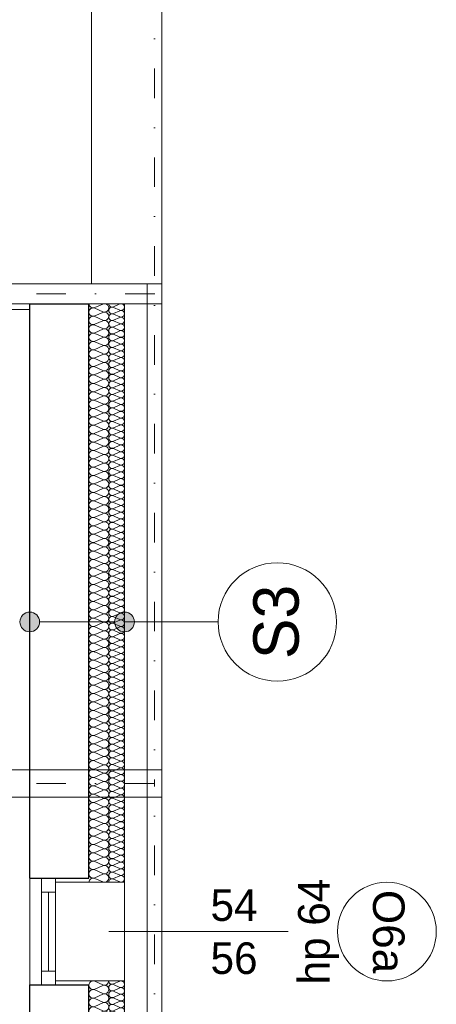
# Model space of a CAD drawing. Extents: x -440864 to -355682, y 13652 to 155872.
# Tile 178 of 179: x -415046 to -412935, y 145786 to 150773. Entities that reach past the tile are written whole.
import ezdxf

# ---------------------------------------------------------------- set-up
doc = ezdxf.new("R2010")
doc.units = 0
doc.header["$MEASUREMENT"] = 0
doc.linetypes.add('Dot & Dashed', pattern=[450, 150, -150, 0, -150])
doc.linetypes.add('Przerywana', pattern=[320, 160, -160])
for name, color, linetype in [('#podkład', 252, 'Continuous'), ('Arch ocieplenie', 252, 'Continuous'), ('Arch opisy', 252, 'Continuous'), ('Inwent Izolacje', 252, 'Continuous')]:
    doc.layers.add(name, color=color, linetype=linetype)
for name, color, linetype, lineweight in [('Arch dachowki_Nr_Pióra__81', 252, 'Continuous', 9), ('Arch ocieplenie_Nr_Pióra__44', 252, 'Continuous', 13), ('Arch opisy okien_Nr_Pióra__9', 252, 'Continuous', 13), ('Arch opisy_Nr_Pióra__1', 252, 'Continuous', 25), ('Arch opisy_Nr_Pióra__21', 252, 'Continuous', 9), ('Arch opisy_Nr_Pióra__9', 252, 'Continuous', 13), ('Arch stropy_Nr_Pióra__3', 252, 'Continuous', 18), ('Arch wykończenie_Nr_Pióra__3', 252, 'Continuous', 18), ('INWENT DACH_Nr_Pióra__21', 252, 'Continuous', 9), ('Inwent Izolacje_Nr_Pióra__44', 252, 'Continuous', 13), ('INWENT KONST. DREWNIANA_Nr_Pióra__2', 252, 'Continuous', 13), ('INWENT KONST. DREWNIANA_Nr_Pióra__21', 252, 'Continuous', 9), ('INWENT. OKNA_Nr_Pióra__21', 252, 'Continuous', 9), ('INWENT. OKNA_Nr_Pióra__5', 252, 'Continuous', 13), ('INWENT.ŚCIANY_Nr_Pióra__1', 252, 'Continuous', 25), ('INWENT.ŚCIANY_Nr_Pióra__21', 252, 'Continuous', 9)]:
    doc.layers.add(name, color=color, linetype=linetype, lineweight=lineweight)
doc.styles.add('GENERATED_STYLE_10', font='arial.ttf')
doc.styles.add('GENERATED_STYLE_5', font='txt')

# ---------------------------------------------------------------- blocks, each defined once
blk = doc.blocks.new('Izolacja cieplna 14_239', base_point=(-414694.9, 140282.6))
at = {"layer": 'Arch ocieplenie_Nr_Pióra__44', "linetype": 'Continuous'}
for p, q in [((-414624.7, 140280.8), (-414665.1, 140263.1)), ((-414665.1, 140259.6), (-414624.7, 140241.9)), ((-414624.7, 140238.3), (-414665.1, 140220.7)), ((-414665.1, 140217.1), (-414624.7, 140199.4)), ((-414624.7, 140195.9), (-414665.1, 140178.2)), ((-414665.1, 140174.7), (-414624.7, 140157)), ((-414624.7, 140153.4), (-414665.1, 140135.8)), ((-414665.1, 140132.2), (-414624.7, 140114.5)), ((-414624.7, 140111), (-414665.1, 140093.3)), ((-414665.1, 140089.7), (-414624.7, 140072.1)), ((-414624.7, 140068.5), (-414665.1, 140050.8)), ((-414665.1, 140047.3), (-414624.7, 140029.6)), ((-414624.7, 140026), (-414665.1, 140008.4)), ((-414665.1, 140004.8), (-414624.7, 139987.1)), ((-414624.7, 139983.6), (-414665.1, 139965.9)), ((-414665.1, 139962.3), (-414624.7, 139944.7)), ((-414624.7, 139941.1), (-414665.1, 139923.4)), ((-414665.1, 139919.9), (-414624.7, 139902.2)), ((-414624.7, 139898.6), (-414665.1, 139881)), ((-414665.1, 139877.4), (-414624.7, 139859.7)), ((-414624.7, 139856.2), (-414665.1, 139838.5)), ((-414665.1, 139834.9), (-414624.7, 139817.3)), ((-414624.7, 139813.7), (-414665.1, 139796)), ((-414665.1, 139792.5), (-414624.7, 139774.8)), ((-414624.7, 139771.2), (-414665.1, 139753.6)), ((-414665.1, 139750), (-414624.7, 139732.3)), ((-414624.7, 139728.8), (-414665.1, 139711.1)), ((-414665.1, 139707.5), (-414624.7, 139689.9)), ((-414624.7, 139686.3), (-414665.1, 139668.7)), ((-414665.1, 139665.1), (-414624.7, 139647.4)), ((-414624.7, 139643.9), (-414665.1, 139626.2)), ((-414665.1, 139622.6), (-414624.7, 139605)), ((-414624.7, 139601.4), (-414665.1, 139583.7)), ((-414665.1, 139580.2), (-414624.7, 139562.5)), ((-414624.7, 139558.9), (-414665.1, 139541.3)), ((-414665.1, 139537.7), (-414624.7, 139520)), ((-414624.7, 139516.5), (-414665.1, 139498.8)), ((-414665.1, 139495.2), (-414624.7, 139477.6)), ((-414624.7, 139474), (-414665.1, 139456.3)), ((-414665.1, 139452.8), (-414624.7, 139435.1)), ((-414624.7, 139431.5), (-414665.1, 139413.9)), ((-414665.1, 139410.3), (-414624.7, 139392.6)), ((-414624.7, 139389.1), (-414665.1, 139371.4)), ((-414665.1, 139367.8), (-414624.7, 139350.2)), ((-414624.7, 139346.6), (-414665.1, 139328.9)), ((-414665.1, 139325.4), (-414624.7, 139307.7)), ((-414624.7, 139304.1), (-414665.1, 139286.5)), ((-414665.1, 139282.9), (-414624.7, 139265.2)), ((-414624.7, 139261.7), (-414665.1, 139244)), ((-414665.1, 139240.4), (-414624.7, 139222.8)), ((-414624.7, 139219.2), (-414665.1, 139201.6)), ((-414665.1, 139198), (-414624.7, 139180.3)), ((-414624.7, 139176.8), (-414665.1, 139159.1)), ((-414665.1, 139155.5), (-414624.7, 139137.9)), ((-414624.7, 139134.3), (-414665.1, 139116.6)), ((-414665.1, 139113.1), (-414624.7, 139095.4)), ((-414624.7, 139091.8), (-414665.1, 139074.2)), ((-414665.1, 139070.6), (-414624.7, 139052.9)), ((-414624.7, 139049.4), (-414665.1, 139031.7)), ((-414665.1, 139028.1), (-414624.7, 139010.5)), ((-414624.7, 139006.9), (-414665.1, 138989.2)), ((-414665.1, 138985.7), (-414624.7, 138968)), ((-414624.7, 138964.4), (-414665.1, 138946.8)), ((-414665.1, 138943.2), (-414624.7, 138925.5)), ((-414624.7, 138922), (-414665.1, 138904.3)), ((-414665.1, 138900.7), (-414624.7, 138883.1)), ((-414624.7, 138879.5), (-414665.1, 138861.8)), ((-414665.1, 138858.3), (-414624.7, 138840.6)), ((-414624.7, 138837), (-414665.1, 138819.4)), ((-414665.1, 138815.8), (-414624.7, 138798.1)), ((-414624.7, 138794.6), (-414665.1, 138776.9)), ((-414665.1, 138773.3), (-414624.7, 138755.7)), ((-414624.7, 138752.1), (-414665.1, 138734.4)), ((-414665.1, 138730.9), (-414624.7, 138713.2)), ((-414624.7, 138709.7), (-414665.1, 138692)), ((-414665.1, 138688.4), (-414624.7, 138670.8)), ((-414624.7, 138667.2), (-414665.1, 138649.5)), ((-414665.1, 138646), (-414624.7, 138628.3)), ((-414624.7, 138624.7), (-414665.1, 138607.1)), ((-414665.1, 138603.5), (-414624.7, 138585.8)), ((-414624.7, 138582.3), (-414665.1, 138564.6)), ((-414665.1, 138561), (-414624.7, 138543.4)), ((-414624.7, 138539.8), (-414665.1, 138522.1)), ((-414665.1, 138518.6), (-414624.7, 138500.9)), ((-414624.7, 138497.3), (-414665.1, 138479.7)), ((-414665.1, 138476.1), (-414624.7, 138458.4)), ((-414624.7, 138454.9), (-414665.1, 138437.2)), ((-414665.1, 138433.6), (-414624.7, 138416)), ((-414624.7, 138412.4), (-414665.1, 138394.7)), ((-414665.1, 138391.2), (-414624.7, 138373.5)), ((-414624.7, 138369.9), (-414665.1, 138352.3)), ((-414665.1, 138348.7), (-414624.7, 138331)), ((-414624.7, 138327.5), (-414665.1, 138309.8)), ((-414665.1, 138306.2), (-414624.7, 138288.6)), ((-414624.7, 138285), (-414665.1, 138267.3)), ((-414665.1, 138263.8), (-414624.7, 138246.1)), ((-414624.7, 138242.5), (-414665.1, 138224.9)), ((-414665.1, 138221.3), (-414624.7, 138203.7)), ((-414624.7, 138200.1), (-414665.1, 138182.4)), ((-414665.1, 138178.9), (-414624.7, 138161.2)), ((-414624.7, 138157.6), (-414665.1, 138140)), ((-414665.1, 138136.4), (-414624.7, 138118.7)), ((-414624.7, 138115.2), (-414665.1, 138097.5)), ((-414665.1, 138093.9), (-414624.7, 138076.3)), ((-414624.7, 138072.7), (-414665.1, 138055)), ((-414665.1, 138051.5), (-414624.7, 138033.8)), ((-414624.7, 138030.2), (-414665.1, 138012.6)), ((-414665.1, 138009), (-414624.7, 137991.3)), ((-414624.7, 137987.8), (-414665.1, 137970.1)), ((-414665.1, 137966.5), (-414624.7, 137948.9)), ((-414624.7, 137945.3), (-414665.1, 137927.6)), ((-414665.1, 137924.1), (-414624.7, 137906.4)), ((-414624.7, 137902.8), (-414665.1, 137885.2)), ((-414665.1, 137881.6), (-414624.7, 137863.9)), ((-414624.7, 137860.4), (-414665.1, 137842.7)), ((-414665.1, 137839.1), (-414624.7, 137821.5)), ((-414624.7, 137817.9), (-414665.1, 137800.2)), ((-414665.1, 137796.7), (-414624.7, 137779)), ((-414624.7, 137775.4), (-414665.1, 137757.8)), ((-414665.1, 137754.2), (-414624.7, 137736.6)), ((-414624.7, 137733), (-414665.1, 137715.3)), ((-414665.1, 137711.8), (-414624.7, 137694.1)), ((-414624.7, 137690.5), (-414665.1, 137672.9)), ((-414665.1, 137669.3), (-414624.7, 137651.6)), ((-414624.7, 137648.1), (-414665.1, 137630.4)), ((-414665.1, 137626.8), (-414624.7, 137609.2)), ((-414624.7, 137605.6), (-414665.1, 137587.9)), ((-414665.1, 137584.4), (-414624.7, 137566.7)), ((-414624.7, 137563.1), (-414665.1, 137545.5)), ((-414665.1, 137541.9), (-414624.7, 137524.2)), ((-414624.7, 137520.7), (-414665.1, 137503)), ((-414665.1, 137499.4), (-414624.7, 137481.8)), ((-414624.7, 137478.2), (-414665.1, 137460.5)), ((-414665.1, 137457), (-414624.7, 137439.3)), ((-414624.7, 137435.7), (-414665.1, 137418.1)), ((-414665.1, 137414.5), (-414624.7, 137396.8)), ((-414624.7, 137393.3), (-414665.1, 137375.6)), ((-414665.1, 137372), (-414624.7, 137354.4))]:
    blk.add_line(p, q, dxfattribs=at)
for centre, start_param, end_param in [((-414673.7, 140282.6), 3.141593, 5.125182), ((-414616.2, 140261.4), 4.299595, 8.266775), ((-414673.7, 140240.1), 1.158004, 5.125183), ((-414616.2, 140218.9), 4.299595, 8.266775), ((-414673.7, 140197.7), 1.158004, 5.125183), ((-414616.2, 140176.4), 4.299595, 8.266775), ((-414673.7, 140155.2), 1.158004, 5.125183), ((-414673.7, 140112.7), 1.158004, 5.125183), ((-414616.2, 140134), 4.299595, 8.266775), ((-414673.7, 140070.3), 1.158004, 5.125183), ((-414616.2, 140091.5), 4.299595, 8.266775), ((-414673.7, 140027.8), 1.158004, 5.125183), ((-414616.2, 140049), 4.299595, 8.266775), ((-414673.7, 139985.3), 1.158004, 5.125183), ((-414616.2, 140006.6), 4.299595, 8.266775), ((-414616.2, 139964.1), 4.299595, 8.266775), ((-414673.7, 139942.9), 1.158004, 5.125183), ((-414616.2, 139921.7), 4.299595, 8.266775), ((-414673.7, 139900.4), 1.158004, 5.125183), ((-414616.2, 139879.2), 4.299595, 8.266775), ((-414673.7, 139858), 1.158004, 5.125183), ((-414673.7, 139815.5), 1.158004, 5.125183), ((-414616.2, 139836.7), 4.299595, 8.266775), ((-414673.7, 139773), 1.158004, 5.125183), ((-414616.2, 139794.3), 4.299595, 8.266775), ((-414673.7, 139730.6), 1.158004, 5.125183), ((-414616.2, 139751.8), 4.299595, 8.266775), ((-414673.7, 139688.1), 1.158004, 5.125183), ((-414616.2, 139709.3), 4.299595, 8.266775), ((-414616.2, 139666.9), 4.299595, 8.266775), ((-414673.7, 139645.6), 1.158004, 5.125183), ((-414616.2, 139624.4), 4.299595, 8.266775), ((-414673.7, 139603.2), 1.158004, 5.125183), ((-414673.7, 139560.7), 1.158004, 5.125183), ((-414616.2, 139581.9), 4.299595, 8.266775), ((-414673.7, 139518.2), 1.158004, 5.125183), ((-414616.2, 139539.5), 4.299595, 8.266775), ((-414673.7, 139475.8), 1.158004, 5.125183), ((-414616.2, 139497), 4.299595, 8.266775), ((-414673.7, 139433.3), 1.158004, 5.125183), ((-414616.2, 139454.5), 4.299595, 8.266775), ((-414616.2, 139412.1), 4.299595, 8.266775), ((-414673.7, 139390.9), 1.158004, 5.125183), ((-414616.2, 139369.6), 4.299595, 8.266775), ((-414673.7, 139348.4), 1.158004, 5.125183), ((-414616.2, 139327.2), 4.299595, 8.266775), ((-414673.7, 139305.9), 1.158004, 5.125183), ((-414673.7, 139263.5), 1.158004, 5.125183), ((-414616.2, 139284.7), 4.299595, 8.266775), ((-414673.7, 139221), 1.158004, 5.125183), ((-414616.2, 139242.2), 4.299595, 8.266775), ((-414673.7, 139178.5), 1.158004, 5.125183), ((-414616.2, 139199.8), 4.299595, 8.266775), ((-414673.7, 139136.1), 1.158004, 5.125183), ((-414616.2, 139157.3), 4.299595, 8.266775), ((-414616.2, 139114.8), 4.299595, 8.266775), ((-414673.7, 139093.6), 1.158004, 5.125183), ((-414616.2, 139072.4), 4.299595, 8.266775), ((-414673.7, 139051.1), 1.158004, 5.125183), ((-414616.2, 139029.9), 4.299595, 8.266775), ((-414673.7, 139008.7), 1.158004, 5.125183), ((-414673.7, 138966.2), 1.158004, 5.125183), ((-414616.2, 138987.4), 4.299595, 8.266775), ((-414673.7, 138923.8), 1.158004, 5.125183), ((-414616.2, 138945), 4.299595, 8.266775), ((-414673.7, 138881.3), 1.158004, 5.125183), ((-414616.2, 138902.5), 4.299595, 8.266775), ((-414673.7, 138838.8), 1.158004, 5.125183), ((-414616.2, 138860.1), 4.299595, 8.266775), ((-414616.2, 138817.6), 4.299595, 8.266775), ((-414673.7, 138796.4), 1.158004, 5.125183), ((-414616.2, 138775.1), 4.299595, 8.266775), ((-414673.7, 138753.9), 1.158004, 5.125183), ((-414616.2, 138732.7), 4.299595, 8.266775), ((-414673.7, 138711.4), 1.158004, 5.125183), ((-414673.7, 138669), 1.158004, 5.125183), ((-414616.2, 138690.2), 4.299595, 8.266775), ((-414673.7, 138626.5), 1.158004, 5.125183), ((-414616.2, 138647.7), 4.299595, 8.266775), ((-414673.7, 138584), 1.158004, 5.125183), ((-414616.2, 138605.3), 4.299595, 8.266775), ((-414616.2, 138562.8), 4.299595, 8.266775), ((-414673.7, 138541.6), 1.158004, 5.125183), ((-414616.2, 138520.3), 4.299595, 8.266775), ((-414673.7, 138499.1), 1.158004, 5.125183), ((-414616.2, 138477.9), 4.299595, 8.266775), ((-414673.7, 138456.7), 1.158004, 5.125183), ((-414673.7, 138414.2), 1.158004, 5.125183), ((-414616.2, 138435.4), 4.299595, 8.266775), ((-414673.7, 138371.7), 1.158004, 5.125183), ((-414616.2, 138393), 4.299595, 8.266775), ((-414673.7, 138329.3), 1.158004, 5.125183), ((-414616.2, 138350.5), 4.299595, 8.266775), ((-414673.7, 138286.8), 1.158004, 5.125183), ((-414616.2, 138308), 4.299595, 8.266775), ((-414616.2, 138265.6), 4.299595, 8.266775), ((-414673.7, 138244.3), 1.158004, 5.125183), ((-414616.2, 138223.1), 4.299595, 8.266775), ((-414673.7, 138201.9), 1.158004, 5.125183), ((-414616.2, 138180.6), 4.299595, 8.266775), ((-414673.7, 138159.4), 1.158004, 5.125183), ((-414673.7, 138116.9), 1.158004, 5.125183), ((-414616.2, 138138.2), 4.299595, 8.266775), ((-414673.7, 138074.5), 1.158004, 5.125183), ((-414616.2, 138095.7), 4.299595, 8.266775), ((-414673.7, 138032), 1.158004, 5.125183), ((-414616.2, 138053.2), 4.299595, 8.266775), ((-414673.7, 137989.6), 1.158004, 5.125183), ((-414616.2, 138010.8), 4.299595, 8.266775), ((-414616.2, 137968.3), 4.299595, 8.266775), ((-414673.7, 137947.1), 1.158004, 5.125183), ((-414616.2, 137925.9), 4.299595, 8.266775), ((-414673.7, 137904.6), 1.158004, 5.125183), ((-414616.2, 137883.4), 4.299595, 8.266775), ((-414673.7, 137862.2), 1.158004, 5.125183), ((-414673.7, 137819.7), 1.158004, 5.125183), ((-414616.2, 137840.9), 4.299595, 8.266775), ((-414673.7, 137777.2), 1.158004, 5.125183), ((-414616.2, 137798.5), 4.299595, 8.266775), ((-414673.7, 137734.8), 1.158004, 5.125183), ((-414616.2, 137756), 4.299595, 8.266775), ((-414673.7, 137692.3), 1.158004, 5.125183), ((-414616.2, 137713.5), 4.299595, 8.266775), ((-414616.2, 137671.1), 4.299595, 8.266775), ((-414673.7, 137649.8), 1.158004, 5.125183), ((-414616.2, 137628.6), 4.299595, 8.266775), ((-414673.7, 137607.4), 1.158004, 5.125183), ((-414616.2, 137586.1), 4.299595, 8.266775), ((-414673.7, 137564.9), 1.158004, 5.125183), ((-414673.7, 137522.4), 1.158004, 5.125183), ((-414616.2, 137543.7), 4.299595, 8.266775), ((-414673.7, 137480), 1.158004, 5.125183), ((-414616.2, 137501.2), 4.299595, 8.266775), ((-414673.7, 137437.5), 1.158004, 5.125183), ((-414616.2, 137458.8), 4.299595, 8.266775), ((-414616.2, 137416.3), 4.299595, 8.266775), ((-414673.7, 137395.1), 1.158004, 5.125183), ((-414616.2, 137373.8), 4.299595, 8.266775), ((-414673.7, 137352.6), 1.158004, 3.141593)]:
    blk.add_ellipse(centre, major_axis=(21.3, 0), ratio=0.998311, start_param=start_param, end_param=end_param, dxfattribs=at)
blk = doc.blocks.new('Izolacja cieplna 14_240', base_point=(-414594.9, 140282.6))
at = {"layer": 'Arch ocieplenie_Nr_Pióra__44', "linetype": 'Continuous'}
for p, q in [((-414538.8, 140281.2), (-414571.1, 140267)), ((-414571.1, 140264.1), (-414538.8, 140250)), ((-414538.8, 140247.1), (-414571.1, 140232.9)), ((-414571.1, 140230.1), (-414538.8, 140215.9)), ((-414538.8, 140213), (-414571.1, 140198.8)), ((-414571.1, 140196), (-414538.8, 140181.8)), ((-414538.8, 140179), (-414571.1, 140164.8)), ((-414571.1, 140161.9), (-414538.8, 140147.7)), ((-414538.8, 140144.9), (-414571.1, 140130.7)), ((-414571.1, 140127.8), (-414538.8, 140113.7)), ((-414538.8, 140110.8), (-414571.1, 140096.6)), ((-414571.1, 140093.8), (-414538.8, 140079.6)), ((-414538.8, 140076.7), (-414571.1, 140062.6)), ((-414571.1, 140059.7), (-414538.8, 140045.5)), ((-414538.8, 140042.7), (-414571.1, 140028.5)), ((-414571.1, 140025.6), (-414538.8, 140011.5)), ((-414538.8, 140008.6), (-414571.1, 139994.4)), ((-414571.1, 139991.6), (-414538.8, 139977.4)), ((-414538.8, 139974.5), (-414571.1, 139960.4)), ((-414571.1, 139957.5), (-414538.8, 139943.3)), ((-414538.8, 139940.5), (-414571.1, 139926.3)), ((-414571.1, 139923.4), (-414538.8, 139909.3)), ((-414538.8, 139906.4), (-414571.1, 139892.2)), ((-414571.1, 139889.4), (-414538.8, 139875.2)), ((-414538.8, 139872.3), (-414571.1, 139858.2)), ((-414571.1, 139855.3), (-414538.8, 139841.1)), ((-414538.8, 139838.3), (-414571.1, 139824.1)), ((-414571.1, 139821.2), (-414538.8, 139807)), ((-414538.8, 139804.2), (-414571.1, 139790)), ((-414571.1, 139787.2), (-414538.8, 139773)), ((-414538.8, 139770.1), (-414571.1, 139755.9)), ((-414571.1, 139753.1), (-414538.8, 139738.9)), ((-414538.8, 139736), (-414571.1, 139721.9)), ((-414571.1, 139719), (-414538.8, 139704.8)), ((-414538.8, 139702), (-414571.1, 139687.8)), ((-414571.1, 139684.9), (-414538.8, 139670.8)), ((-414538.8, 139667.9), (-414571.1, 139653.7)), ((-414571.1, 139650.9), (-414538.8, 139636.7)), ((-414538.8, 139633.8), (-414571.1, 139619.7)), ((-414571.1, 139616.8), (-414538.8, 139602.6)), ((-414538.8, 139599.8), (-414571.1, 139585.6)), ((-414571.1, 139582.7), (-414538.8, 139568.6)), ((-414538.8, 139565.7), (-414571.1, 139551.5)), ((-414571.1, 139548.7), (-414538.8, 139534.5)), ((-414538.8, 139531.6), (-414571.1, 139517.5)), ((-414571.1, 139514.6), (-414538.8, 139500.4)), ((-414538.8, 139497.6), (-414571.1, 139483.4)), ((-414571.1, 139480.5), (-414538.8, 139466.4)), ((-414538.8, 139463.5), (-414571.1, 139449.3)), ((-414571.1, 139446.5), (-414538.8, 139432.3)), ((-414538.8, 139429.4), (-414571.1, 139415.2)), ((-414571.1, 139412.4), (-414538.8, 139398.2)), ((-414538.8, 139395.3), (-414571.1, 139381.2)), ((-414571.1, 139378.3), (-414538.8, 139364.1)), ((-414538.8, 139361.3), (-414571.1, 139347.1)), ((-414571.1, 139344.2), (-414538.8, 139330.1)), ((-414538.8, 139327.2), (-414571.1, 139313)), ((-414571.1, 139310.2), (-414538.8, 139296)), ((-414538.8, 139293.1), (-414571.1, 139279)), ((-414571.1, 139276.1), (-414538.8, 139261.9)), ((-414538.8, 139259.1), (-414571.1, 139244.9)), ((-414571.1, 139242), (-414538.8, 139227.9)), ((-414538.8, 139225), (-414571.1, 139210.8)), ((-414571.1, 139208), (-414538.8, 139193.8)), ((-414538.8, 139190.9), (-414571.1, 139176.8)), ((-414571.1, 139173.9), (-414538.8, 139159.7)), ((-414538.8, 139156.9), (-414571.1, 139142.7)), ((-414571.1, 139139.8), (-414538.8, 139125.7)), ((-414538.8, 139122.8), (-414571.1, 139108.6)), ((-414571.1, 139105.8), (-414538.8, 139091.6)), ((-414538.8, 139088.7), (-414571.1, 139074.5)), ((-414571.1, 139071.7), (-414538.8, 139057.5)), ((-414538.8, 139054.7), (-414571.1, 139040.5)), ((-414571.1, 139037.6), (-414538.8, 139023.4)), ((-414538.8, 139020.6), (-414571.1, 139006.4)), ((-414571.1, 139003.5), (-414538.8, 138989.4)), ((-414538.8, 138986.5), (-414571.1, 138972.3)), ((-414571.1, 138969.5), (-414538.8, 138955.3)), ((-414538.8, 138952.4), (-414571.1, 138938.3)), ((-414571.1, 138935.4), (-414538.8, 138921.2)), ((-414538.8, 138918.4), (-414571.1, 138904.2)), ((-414571.1, 138901.3), (-414538.8, 138887.2)), ((-414538.8, 138884.3), (-414571.1, 138870.1)), ((-414571.1, 138867.3), (-414538.8, 138853.1)), ((-414538.8, 138850.2), (-414571.1, 138836.1)), ((-414571.1, 138833.2), (-414538.8, 138819)), ((-414538.8, 138816.2), (-414571.1, 138802)), ((-414571.1, 138799.1), (-414538.8, 138785)), ((-414538.8, 138782.1), (-414571.1, 138767.9)), ((-414571.1, 138765.1), (-414538.8, 138750.9)), ((-414538.8, 138748), (-414571.1, 138733.8)), ((-414571.1, 138731), (-414538.8, 138716.8)), ((-414538.8, 138714), (-414571.1, 138699.8)), ((-414571.1, 138696.9), (-414538.8, 138682.7)), ((-414538.8, 138679.9), (-414571.1, 138665.7)), ((-414571.1, 138662.8), (-414538.8, 138648.7)), ((-414538.8, 138645.8), (-414571.1, 138631.6)), ((-414571.1, 138628.8), (-414538.8, 138614.6)), ((-414538.8, 138611.7), (-414571.1, 138597.6)), ((-414571.1, 138594.7), (-414538.8, 138580.5)), ((-414538.8, 138577.7), (-414571.1, 138563.5)), ((-414571.1, 138560.6), (-414538.8, 138546.5)), ((-414538.8, 138543.6), (-414571.1, 138529.4)), ((-414571.1, 138526.6), (-414538.8, 138512.4)), ((-414538.8, 138509.5), (-414571.1, 138495.4)), ((-414571.1, 138492.5), (-414538.8, 138478.3)), ((-414538.8, 138475.5), (-414571.1, 138461.3)), ((-414571.1, 138458.4), (-414538.8, 138444.3)), ((-414538.8, 138441.4), (-414571.1, 138427.2)), ((-414571.1, 138424.4), (-414538.8, 138410.2)), ((-414538.8, 138407.3), (-414571.1, 138393.2)), ((-414571.1, 138390.3), (-414538.8, 138376.1)), ((-414538.8, 138373.3), (-414571.1, 138359.1)), ((-414571.1, 138356.2), (-414538.8, 138342)), ((-414538.8, 138339.2), (-414571.1, 138325)), ((-414571.1, 138322.2), (-414538.8, 138308)), ((-414538.8, 138305.1), (-414571.1, 138290.9)), ((-414571.1, 138288.1), (-414538.8, 138273.9)), ((-414538.8, 138271), (-414571.1, 138256.9)), ((-414571.1, 138254), (-414538.8, 138239.8)), ((-414538.8, 138237), (-414571.1, 138222.8)), ((-414571.1, 138219.9), (-414538.8, 138205.8)), ((-414538.8, 138202.9), (-414571.1, 138188.7)), ((-414571.1, 138185.9), (-414538.8, 138171.7)), ((-414538.8, 138168.8), (-414571.1, 138154.7)), ((-414571.1, 138151.8), (-414538.8, 138137.6)), ((-414538.8, 138134.8), (-414571.1, 138120.6)), ((-414571.1, 138117.7), (-414538.8, 138103.6)), ((-414538.8, 138100.7), (-414571.1, 138086.5)), ((-414571.1, 138083.7), (-414538.8, 138069.5)), ((-414538.8, 138066.6), (-414571.1, 138052.5)), ((-414571.1, 138049.6), (-414538.8, 138035.4)), ((-414538.8, 138032.6), (-414571.1, 138018.4)), ((-414571.1, 138015.5), (-414538.8, 138001.4)), ((-414538.8, 137998.5), (-414571.1, 137984.3)), ((-414571.1, 137981.5), (-414538.8, 137967.3)), ((-414538.8, 137964.4), (-414571.1, 137950.2)), ((-414571.1, 137947.4), (-414538.8, 137933.2)), ((-414538.8, 137930.3), (-414571.1, 137916.2)), ((-414571.1, 137913.3), (-414538.8, 137899.1)), ((-414538.8, 137896.3), (-414571.1, 137882.1)), ((-414571.1, 137879.2), (-414538.8, 137865.1)), ((-414538.8, 137862.2), (-414571.1, 137848)), ((-414571.1, 137845.2), (-414538.8, 137831)), ((-414538.8, 137828.1), (-414571.1, 137814)), ((-414571.1, 137811.1), (-414538.8, 137796.9)), ((-414538.8, 137794.1), (-414571.1, 137779.9)), ((-414571.1, 137777), (-414538.8, 137762.9)), ((-414538.8, 137760), (-414571.1, 137745.8)), ((-414571.1, 137743), (-414538.8, 137728.8)), ((-414538.8, 137725.9), (-414571.1, 137711.8)), ((-414571.1, 137708.9), (-414538.8, 137694.7)), ((-414538.8, 137691.9), (-414571.1, 137677.7)), ((-414571.1, 137674.8), (-414538.8, 137660.7)), ((-414538.8, 137657.8), (-414571.1, 137643.6)), ((-414571.1, 137640.8), (-414538.8, 137626.6)), ((-414538.8, 137623.7), (-414571.1, 137609.5)), ((-414571.1, 137606.7), (-414538.8, 137592.5)), ((-414538.8, 137589.7), (-414571.1, 137575.5)), ((-414571.1, 137572.6), (-414538.8, 137558.4)), ((-414538.8, 137555.6), (-414571.1, 137541.4)), ((-414571.1, 137538.5), (-414538.8, 137524.4)), ((-414538.8, 137521.5), (-414571.1, 137507.3)), ((-414571.1, 137504.5), (-414538.8, 137490.3)), ((-414538.8, 137487.4), (-414571.1, 137473.3)), ((-414571.1, 137470.4), (-414538.8, 137456.2)), ((-414538.8, 137453.4), (-414571.1, 137439.2)), ((-414571.1, 137436.3), (-414538.8, 137422.2)), ((-414538.8, 137419.3), (-414571.1, 137405.1)), ((-414571.1, 137402.3), (-414538.8, 137388.1)), ((-414538.8, 137385.2), (-414571.1, 137371.1)), ((-414571.1, 137368.2), (-414538.8, 137354))]:
    blk.add_line(p, q, dxfattribs=at)
for centre, start_param, end_param in [((-414577.9, 140282.6), 4.712389, 6.695979), ((-414532, 140265.6), 5.870392, 9.837571), ((-414577.9, 140248.5), 2.7288, 6.695979), ((-414577.9, 140214.5), 2.7288, 6.695979), ((-414532, 140231.5), 5.870392, 9.837571), ((-414577.9, 140180.4), 2.7288, 6.695979), ((-414532, 140197.4), 5.870392, 9.837571), ((-414532, 140163.3), 5.870392, 9.837571), ((-414577.9, 140146.3), 2.7288, 6.695979), ((-414532, 140129.3), 5.870392, 9.837571), ((-414577.9, 140112.2), 2.7288, 6.695979), ((-414577.9, 140078.2), 2.7288, 6.695979), ((-414532, 140095.2), 5.870392, 9.837571), ((-414577.9, 140044.1), 2.7288, 6.695979), ((-414532, 140061.1), 5.870392, 9.837571), ((-414532, 140027.1), 5.870392, 9.837571), ((-414577.9, 140010), 2.7288, 6.695979), ((-414577.9, 139976), 2.7288, 6.695979), ((-414532, 139993), 5.870392, 9.837571), ((-414577.9, 139941.9), 2.7288, 6.695979), ((-414532, 139958.9), 5.870392, 9.837571), ((-414532, 139924.9), 5.870392, 9.837571), ((-414577.9, 139907.8), 2.7288, 6.695979), ((-414577.9, 139873.8), 2.7288, 6.695979), ((-414532, 139890.8), 5.870392, 9.837571), ((-414577.9, 139839.7), 2.7288, 6.695979), ((-414532, 139856.7), 5.870392, 9.837571), ((-414532, 139822.7), 5.870392, 9.837571), ((-414577.9, 139805.6), 2.7288, 6.695979), ((-414577.9, 139771.5), 2.7288, 6.695979), ((-414532, 139788.6), 5.870392, 9.837571), ((-414577.9, 139737.5), 2.7288, 6.695979), ((-414532, 139754.5), 5.870392, 9.837571), ((-414532, 139720.4), 5.870392, 9.837571), ((-414577.9, 139703.4), 2.7288, 6.695979), ((-414577.9, 139669.3), 2.7288, 6.695979), ((-414532, 139686.4), 5.870392, 9.837571), ((-414577.9, 139635.3), 2.7288, 6.695979), ((-414532, 139652.3), 5.870392, 9.837571), ((-414532, 139618.2), 5.870392, 9.837571), ((-414577.9, 139601.2), 2.7288, 6.695979), ((-414577.9, 139567.1), 2.7288, 6.695979), ((-414532, 139584.2), 5.870392, 9.837571), ((-414577.9, 139533.1), 2.7288, 6.695979), ((-414532, 139550.1), 5.870392, 9.837571), ((-414532, 139516), 5.870392, 9.837571), ((-414577.9, 139499), 2.7288, 6.695979), ((-414577.9, 139464.9), 2.7288, 6.695979), ((-414532, 139482), 5.870392, 9.837571), ((-414577.9, 139430.8), 2.7288, 6.695979), ((-414532, 139447.9), 5.870392, 9.837571), ((-414577.9, 139396.8), 2.7288, 6.695979), ((-414532, 139413.8), 5.870392, 9.837571), ((-414532, 139379.7), 5.870392, 9.837571), ((-414577.9, 139362.7), 2.7288, 6.695979), ((-414577.9, 139328.6), 2.7288, 6.695979), ((-414532, 139345.7), 5.870392, 9.837571), ((-414577.9, 139294.6), 2.7288, 6.695979), ((-414532, 139311.6), 5.870392, 9.837571), ((-414532, 139277.5), 5.870392, 9.837571), ((-414577.9, 139260.5), 2.7288, 6.695979), ((-414577.9, 139226.4), 2.7288, 6.695979), ((-414532, 139243.5), 5.870392, 9.837571), ((-414577.9, 139192.4), 2.7288, 6.695979), ((-414532, 139209.4), 5.870392, 9.837571), ((-414532, 139175.3), 5.870392, 9.837571), ((-414577.9, 139158.3), 2.7288, 6.695979), ((-414577.9, 139124.2), 2.7288, 6.695979), ((-414532, 139141.3), 5.870392, 9.837571), ((-414577.9, 139090.2), 2.7288, 6.695979), ((-414532, 139107.2), 5.870392, 9.837571), ((-414532, 139073.1), 5.870392, 9.837571), ((-414577.9, 139056.1), 2.7288, 6.695979), ((-414577.9, 139022), 2.7288, 6.695979), ((-414532, 139039), 5.870392, 9.837571), ((-414577.9, 138987.9), 2.7288, 6.695979), ((-414532, 139005), 5.870392, 9.837571), ((-414532, 138970.9), 5.870392, 9.837571), ((-414577.9, 138953.9), 2.7288, 6.695979), ((-414577.9, 138919.8), 2.7288, 6.695979), ((-414532, 138936.8), 5.870392, 9.837571), ((-414577.9, 138885.7), 2.7288, 6.695979), ((-414532, 138902.8), 5.870392, 9.837571), ((-414532, 138868.7), 5.870392, 9.837571), ((-414577.9, 138851.7), 2.7288, 6.695979), ((-414577.9, 138817.6), 2.7288, 6.695979), ((-414532, 138834.6), 5.870392, 9.837571), ((-414577.9, 138783.5), 2.7288, 6.695979), ((-414532, 138800.6), 5.870392, 9.837571), ((-414577.9, 138749.5), 2.7288, 6.695979), ((-414532, 138766.5), 5.870392, 9.837571), ((-414532, 138732.4), 5.870392, 9.837571), ((-414577.9, 138715.4), 2.7288, 6.695979), ((-414577.9, 138681.3), 2.7288, 6.695979), ((-414532, 138698.3), 5.870392, 9.837571), ((-414577.9, 138647.2), 2.7288, 6.695979), ((-414532, 138664.3), 5.870392, 9.837571), ((-414532, 138630.2), 5.870392, 9.837571), ((-414577.9, 138613.2), 2.7288, 6.695979), ((-414577.9, 138579.1), 2.7288, 6.695979), ((-414532, 138596.1), 5.870392, 9.837571), ((-414577.9, 138545), 2.7288, 6.695979), ((-414532, 138562.1), 5.870392, 9.837571), ((-414532, 138528), 5.870392, 9.837571), ((-414577.9, 138511), 2.7288, 6.695979), ((-414577.9, 138476.9), 2.7288, 6.695979), ((-414532, 138493.9), 5.870392, 9.837571), ((-414577.9, 138442.8), 2.7288, 6.695979), ((-414532, 138459.9), 5.870392, 9.837571), ((-414532, 138425.8), 5.870392, 9.837571), ((-414577.9, 138408.8), 2.7288, 6.695979), ((-414577.9, 138374.7), 2.7288, 6.695979), ((-414532, 138391.7), 5.870392, 9.837571), ((-414577.9, 138340.6), 2.7288, 6.695979), ((-414532, 138357.7), 5.870392, 9.837571), ((-414532, 138323.6), 5.870392, 9.837571), ((-414577.9, 138306.5), 2.7288, 6.695979), ((-414577.9, 138272.5), 2.7288, 6.695979), ((-414532, 138289.5), 5.870392, 9.837571), ((-414577.9, 138238.4), 2.7288, 6.695979), ((-414532, 138255.4), 5.870392, 9.837571), ((-414532, 138221.4), 5.870392, 9.837571), ((-414577.9, 138204.3), 2.7288, 6.695979), ((-414577.9, 138170.3), 2.7288, 6.695979), ((-414532, 138187.3), 5.870392, 9.837571), ((-414577.9, 138136.2), 2.7288, 6.695979), ((-414532, 138153.2), 5.870392, 9.837571), ((-414532, 138119.2), 5.870392, 9.837571), ((-414577.9, 138102.1), 2.7288, 6.695979), ((-414532, 138085.1), 5.870392, 9.837571), ((-414577.9, 138068.1), 2.7288, 6.695979), ((-414577.9, 138034), 2.7288, 6.695979), ((-414532, 138051), 5.870392, 9.837571), ((-414577.9, 137999.9), 2.7288, 6.695979), ((-414532, 138017), 5.870392, 9.837571), ((-414532, 137982.9), 5.870392, 9.837571), ((-414577.9, 137965.8), 2.7288, 6.695979), ((-414577.9, 137931.8), 2.7288, 6.695979), ((-414532, 137948.8), 5.870392, 9.837571), ((-414577.9, 137897.7), 2.7288, 6.695979), ((-414532, 137914.7), 5.870392, 9.837571), ((-414532, 137880.7), 5.870392, 9.837571), ((-414577.9, 137863.6), 2.7288, 6.695979), ((-414577.9, 137829.6), 2.7288, 6.695979), ((-414532, 137846.6), 5.870392, 9.837571), ((-414577.9, 137795.5), 2.7288, 6.695979), ((-414532, 137812.5), 5.870392, 9.837571), ((-414532, 137778.5), 5.870392, 9.837571), ((-414577.9, 137761.4), 2.7288, 6.695979), ((-414577.9, 137727.4), 2.7288, 6.695979), ((-414532, 137744.4), 5.870392, 9.837571), ((-414577.9, 137693.3), 2.7288, 6.695979), ((-414532, 137710.3), 5.870392, 9.837571), ((-414532, 137676.3), 5.870392, 9.837571), ((-414577.9, 137659.2), 2.7288, 6.695979), ((-414577.9, 137625.2), 2.7288, 6.695979), ((-414532, 137642.2), 5.870392, 9.837571), ((-414577.9, 137591.1), 2.7288, 6.695979), ((-414532, 137608.1), 5.870392, 9.837571), ((-414532, 137574), 5.870392, 9.837571), ((-414577.9, 137557), 2.7288, 6.695979), ((-414577.9, 137522.9), 2.7288, 6.695979), ((-414532, 137540), 5.870392, 9.837571), ((-414577.9, 137488.9), 2.7288, 6.695979), ((-414532, 137505.9), 5.870392, 9.837571), ((-414532, 137471.8), 5.870392, 9.837571), ((-414577.9, 137454.8), 2.7288, 6.695979), ((-414577.9, 137420.7), 2.7288, 6.695979), ((-414532, 137437.8), 5.870392, 9.837571), ((-414577.9, 137386.7), 2.7288, 6.695979), ((-414532, 137403.7), 5.870392, 9.837571), ((-414577.9, 137352.6), 2.7288, 4.712389), ((-414532, 137369.6), 5.870392, 9.837571)]:
    blk.add_ellipse(centre, major_axis=(0, -17), ratio=0.998796, start_param=start_param, end_param=end_param, dxfattribs=at)
blk = doc.blocks.new('Izolacja cieplna 14_241', base_point=(-414594.9, 136852.6))
at = {"layer": 'Arch ocieplenie_Nr_Pióra__44', "linetype": 'Continuous'}
for p, q in [((-414538.8, 136851.2), (-414571.1, 136837.1)), ((-414571.1, 136834.2), (-414538.8, 136820.1)), ((-414538.8, 136817.3), (-414571.1, 136803.2)), ((-414571.1, 136800.3), (-414538.8, 136786.2)), ((-414538.8, 136783.4), (-414571.1, 136769.3)), ((-414571.1, 136766.4), (-414538.8, 136752.4)), ((-414538.8, 136749.5), (-414571.1, 136735.4)), ((-414571.1, 136732.6), (-414538.8, 136718.5)), ((-414538.8, 136715.6), (-414571.1, 136701.5)), ((-414571.1, 136698.7), (-414538.8, 136684.6)), ((-414538.8, 136681.7), (-414571.1, 136667.6)), ((-414571.1, 136664.8), (-414538.8, 136650.7)), ((-414538.8, 136647.8), (-414571.1, 136633.7)), ((-414571.1, 136630.9), (-414538.8, 136616.8)), ((-414538.8, 136613.9), (-414571.1, 136599.8)), ((-414571.1, 136597), (-414538.8, 136582.9)), ((-414538.8, 136580.1), (-414571.1, 136566)), ((-414571.1, 136563.1), (-414538.8, 136549)), ((-414538.8, 136546.2), (-414571.1, 136532.1)), ((-414571.1, 136529.2), (-414538.8, 136515.1)), ((-414538.8, 136512.3), (-414571.1, 136498.2)), ((-414571.1, 136495.3), (-414538.8, 136481.2)), ((-414538.8, 136478.4), (-414571.1, 136464.3)), ((-414571.1, 136461.4), (-414538.8, 136447.4)), ((-414538.8, 136444.5), (-414571.1, 136430.4)), ((-414571.1, 136427.6), (-414538.8, 136413.5)), ((-414538.8, 136410.6), (-414571.1, 136396.5)), ((-414571.1, 136393.7), (-414538.8, 136379.6)), ((-414538.8, 136376.7), (-414571.1, 136362.6)), ((-414571.1, 136359.8), (-414538.8, 136345.7)), ((-414538.8, 136342.8), (-414571.1, 136328.7)), ((-414571.1, 136325.9), (-414538.8, 136311.8)), ((-414538.8, 136308.9), (-414571.1, 136294.8)), ((-414571.1, 136292), (-414538.8, 136277.9)), ((-414538.8, 136275.1), (-414571.1, 136261)), ((-414571.1, 136258.1), (-414538.8, 136244))]:
    blk.add_line(p, q, dxfattribs=at)
for centre, start_param, end_param in [((-414577.9, 136852.6), 3.141593, 5.125182), ((-414532, 136835.6), 4.299595, 8.266775), ((-414577.9, 136818.7), 1.158004, 5.125183), ((-414577.9, 136784.8), 1.158004, 5.125183), ((-414532, 136801.8), 4.299595, 8.266775), ((-414577.9, 136750.9), 1.158004, 5.125183), ((-414532, 136767.9), 4.299595, 8.266775), ((-414532, 136734), 4.299595, 8.266775), ((-414577.9, 136717), 1.158004, 5.125183), ((-414577.9, 136683.1), 1.158004, 5.125183), ((-414532, 136700.1), 4.299595, 8.266775), ((-414577.9, 136649.3), 1.158004, 5.125183), ((-414532, 136666.2), 4.299595, 8.266775), ((-414532, 136632.3), 4.299595, 8.266775), ((-414577.9, 136615.4), 1.158004, 5.125183), ((-414577.9, 136581.5), 1.158004, 5.125183), ((-414532, 136598.4), 4.299595, 8.266775), ((-414577.9, 136547.6), 1.158004, 5.125183), ((-414532, 136564.5), 4.299595, 8.266775), ((-414532, 136530.6), 4.299595, 8.266775), ((-414577.9, 136513.7), 1.158004, 5.125183), ((-414577.9, 136479.8), 1.158004, 5.125183), ((-414532, 136496.8), 4.299595, 8.266775), ((-414577.9, 136445.9), 1.158004, 5.125183), ((-414532, 136462.9), 4.299595, 8.266775), ((-414532, 136429), 4.299595, 8.266775), ((-414577.9, 136412), 1.158004, 5.125183), ((-414577.9, 136378.1), 1.158004, 5.125183), ((-414532, 136395.1), 4.299595, 8.266775), ((-414577.9, 136344.3), 1.158004, 5.125183), ((-414532, 136361.2), 4.299595, 8.266775), ((-414532, 136327.3), 4.299595, 8.266775), ((-414577.9, 136310.4), 1.158004, 5.125183), ((-414577.9, 136276.5), 1.158004, 5.125183), ((-414532, 136293.4), 4.299595, 8.266775), ((-414577.9, 136242.6), 1.158004, 3.141593), ((-414532, 136259.5), 4.299595, 8.266775)]:
    blk.add_ellipse(centre, major_axis=(17, 0), ratio=0.99589, start_param=start_param, end_param=end_param, dxfattribs=at)
blk = doc.blocks.new('Izolacja cieplna 14_371', base_point=(-414594.9, 136242.6))
at = {"layer": 'Inwent Izolacje_Nr_Pióra__44', "linetype": 'Continuous'}
for p, q in [((-414624.7, 136832.6), (-414665.1, 136850.8)), ((-414665.1, 136810.9), (-414624.7, 136829)), ((-414624.7, 136789.1), (-414665.1, 136807.2)), ((-414665.1, 136767.3), (-414624.7, 136785.4)), ((-414624.7, 136745.5), (-414665.1, 136763.6)), ((-414665.1, 136723.7), (-414624.7, 136741.8)), ((-414624.7, 136701.9), (-414665.1, 136720)), ((-414665.1, 136680.1), (-414624.7, 136698.3)), ((-414624.7, 136658.4), (-414665.1, 136676.5)), ((-414665.1, 136636.6), (-414624.7, 136654.7)), ((-414624.7, 136614.8), (-414665.1, 136632.9)), ((-414665.1, 136593), (-414624.7, 136611.1)), ((-414624.7, 136571.2), (-414665.1, 136589.3)), ((-414665.1, 136549.4), (-414624.7, 136567.5)), ((-414624.7, 136527.6), (-414665.1, 136545.8)), ((-414665.1, 136505.9), (-414624.7, 136524)), ((-414624.7, 136484.1), (-414665.1, 136502.2)), ((-414665.1, 136462.3), (-414624.7, 136480.4)), ((-414624.7, 136440.5), (-414665.1, 136458.6)), ((-414665.1, 136418.7), (-414624.7, 136436.8)), ((-414624.7, 136396.9), (-414665.1, 136415)), ((-414665.1, 136375.1), (-414624.7, 136393.3)), ((-414624.7, 136353.4), (-414665.1, 136371.5)), ((-414665.1, 136331.6), (-414624.7, 136349.7)), ((-414624.7, 136309.8), (-414665.1, 136327.9)), ((-414665.1, 136288), (-414624.7, 136306.1)), ((-414624.7, 136266.2), (-414665.1, 136284.3)), ((-414665.1, 136244.4), (-414624.7, 136262.5))]:
    blk.add_line(p, q, dxfattribs=at)
for centre, start_param, end_param in [((-414673.7, 136830.8), 5.870392, 9.837571), ((-414616.2, 136852.6), 2.7288, 4.712389), ((-414673.7, 136787.2), 5.870392, 9.837571), ((-414616.2, 136809), 2.7288, 6.695979), ((-414673.7, 136743.7), 5.870392, 9.837571), ((-414616.2, 136765.4), 2.7288, 6.695979), ((-414616.2, 136721.9), 2.7288, 6.695979), ((-414673.7, 136700.1), 5.870392, 9.837571), ((-414616.2, 136678.3), 2.7288, 6.695979), ((-414673.7, 136656.5), 5.870392, 9.837571), ((-414616.2, 136634.7), 2.7288, 6.695979), ((-414673.7, 136612.9), 5.870392, 9.837571), ((-414673.7, 136569.4), 5.870392, 9.837571), ((-414616.2, 136591.2), 2.7288, 6.695979), ((-414673.7, 136525.8), 5.870392, 9.837571), ((-414616.2, 136547.6), 2.7288, 6.695979), ((-414673.7, 136482.2), 5.870392, 9.837571), ((-414616.2, 136504), 2.7288, 6.695979), ((-414673.7, 136438.7), 5.870392, 9.837571), ((-414616.2, 136460.4), 2.7288, 6.695979), ((-414673.7, 136395.1), 5.870392, 9.837571), ((-414616.2, 136416.9), 2.7288, 6.695979), ((-414616.2, 136373.3), 2.7288, 6.695979), ((-414673.7, 136351.5), 5.870392, 9.837571), ((-414616.2, 136329.7), 2.7288, 6.695979), ((-414673.7, 136307.9), 5.870392, 9.837571), ((-414616.2, 136286.2), 2.7288, 6.695979), ((-414673.7, 136264.4), 5.870392, 9.837571), ((-414616.2, 136242.6), 4.712389, 6.695979)]:
    blk.add_ellipse(centre, major_axis=(0, 21.8), ratio=0.976227, start_param=start_param, end_param=end_param, dxfattribs=at)
blk = doc.blocks.new('Linia_174', base_point=(-414514.9, 138670.9))
at = {"layer": 'Arch opisy_Nr_Pióra__21', "linetype": 'Continuous'}
blk.add_line((-414514.9, 138670.9), (-414040.8, 138670.9), dxfattribs=at)
blk.add_circle((-413740.8, 138670.9), 300, dxfattribs=at)
blk = doc.blocks.new('Linia_175', base_point=(-414994.9, 138670.9))
at = {"layer": 'Arch opisy_Nr_Pióra__21', "linetype": 'Continuous'}
for points in [[(-414944.9, 138670.9), (-414948.8, 138690.1), (-414959.6, 138706.3), (-414975.8, 138717.1), (-414994.9, 138720.9), (-415014.1, 138717.1), (-415030.3, 138706.3), (-415041.1, 138690.1), (-415044.9, 138670.9), (-415041.1, 138651.8), (-415030.3, 138635.6), (-415014.1, 138624.7), (-414994.9, 138620.9), (-414975.8, 138624.7), (-414959.6, 138635.6), (-414948.8, 138651.8)], [(-414464.9, 138670.9), (-414468.8, 138690.1), (-414479.6, 138706.3), (-414495.8, 138717.1), (-414514.9, 138720.9), (-414534.1, 138717.1), (-414550.3, 138706.3), (-414561.1, 138690.1), (-414564.9, 138670.9), (-414561.1, 138651.8), (-414550.3, 138635.6), (-414534.1, 138624.7), (-414514.9, 138620.9), (-414495.8, 138624.7), (-414479.6, 138635.6), (-414468.8, 138651.8)]]:
    blk.add_hatch(color=256, dxfattribs=at).paths.add_polyline_path(points, flags=0)
blk.add_line((-414944.9, 138670.9), (-414564.9, 138670.9), dxfattribs=at)
for centre in [(-414994.9, 138670.9), (-414514.9, 138670.9)]:
    blk.add_circle(centre, 50, dxfattribs=at)
blk = doc.blocks.new('poddasze nieuż.')
at = {"layer": 'Arch dachowki_Nr_Pióra__81', "color": 252, "linetype": 'Continuous'}
blk.add_line((-414682.4, 118434.3), (-414682.4, 120505.5), dxfattribs=at)
at = {"layer": 'Arch opisy_Nr_Pióra__9', "color": 252, "linetype": 'Continuous'}
blk.add_circle((-413184.9, 115154.3), 250, dxfattribs=at)
at = {"layer": 'Arch stropy_Nr_Pióra__3', "color": 252, "linetype": 'Continuous'}
blk.add_line((-414994.9, 118304.3), (-421734.9, 118304.3), dxfattribs=at)
at = {"layer": 'Arch wykończenie_Nr_Pióra__3', "color": 252, "linetype": 'Continuous'}
for p, q in [((-414514.9, 118334.3), (-414514.9, 115404.3)), ((-414514.9, 115404.3), (-414864.9, 115404.3)), ((-414514.9, 114904.3), (-414864.9, 114904.3)), ((-414514.9, 114904.3), (-414514.9, 114294.3))]:
    blk.add_line(p, q, dxfattribs=at)
at = {"layer": 'INWENT DACH_Nr_Pióra__21', "color": 252, "linetype": 'Continuous'}
blk.add_line((-414324.9, 120505.5), (-414324.9, 118334.3), dxfattribs=at)
at = {"layer": 'INWENT DACH_Nr_Pióra__21', "color": 252, "linetype": 'Przerywana'}
blk.add_line((-414324.9, 118334.3), (-414324.9, 110104.3), dxfattribs=at)
at = {"layer": 'INWENT KONST. DREWNIANA_Nr_Pióra__2', "color": 252, "linetype": 'Continuous'}
for p, q in [((-414399.9, 118434.3), (-414399.9, 115904.3)), ((-414324.9, 118434.3), (-414324.9, 115904.3)), ((-414324.9, 115974.3), (-430714.9, 115974.3)), ((-414399.9, 110004.3), (-414399.9, 115904.3)), ((-414324.9, 110004.3), (-414324.9, 115904.3)), ((-414324.9, 115834.3), (-430714.9, 115834.3))]:
    blk.add_line(p, q, dxfattribs=at)
at = {"layer": 'INWENT KONST. DREWNIANA_Nr_Pióra__21', "color": 252, "linetype": 'Dot & Dashed'}
for p, q in [((-414362.4, 120425.9), (-414362.4, 115904.3)), ((-430714.9, 118384.3), (-414324.9, 118384.3)), ((-430714.9, 115904.3), (-414324.9, 115904.3)), ((-414362.4, 105537.4), (-414362.4, 115904.3))]:
    blk.add_line(p, q, dxfattribs=at)
at = {"layer": 'INWENT KONST. DREWNIANA_Nr_Pióra__21', "color": 252, "linetype": 'Continuous'}
for p, q in [((-414324.9, 118434.3), (-430714.9, 118434.3)), ((-414324.9, 118334.3), (-430714.9, 118334.3))]:
    blk.add_line(p, q, dxfattribs=at)
at = {"layer": 'INWENT. OKNA_Nr_Pióra__5', "color": 252, "linetype": 'Continuous'}
for p, q in [((-414934.9, 115424.3), (-414934.9, 114884.3)), ((-414864.9, 115424.3), (-414934.9, 115424.3)), ((-414864.9, 115424.3), (-414864.9, 114884.3)), ((-414864.9, 115354.3), (-414934.9, 115354.3)), ((-414899.9, 115354.3), (-414899.9, 114954.3)), ((-414594.9, 115154.3), (-413684.9, 115154.3)), ((-414864.9, 114954.3), (-414934.9, 114954.3)), ((-414864.9, 114884.3), (-414934.9, 114884.3))]:
    blk.add_line(p, q, dxfattribs=at)
at = {"layer": 'INWENT.ŚCIANY_Nr_Pióra__1', "color": 252, "linetype": 'Continuous'}
for p, q in [((-414994.9, 118334.3), (-414694.9, 118334.3)), ((-414994.9, 115424.3), (-414994.9, 118334.3)), ((-414694.9, 115424.3), (-414694.9, 118334.3)), ((-414994.9, 115424.3), (-414694.9, 115424.3)), ((-414994.9, 114884.3), (-414694.9, 114884.3)), ((-414994.9, 114314.3), (-414994.9, 114884.3)), ((-414694.9, 114314.3), (-414694.9, 114884.3))]:
    blk.add_line(p, q, dxfattribs=at)
at = {"layer": 'INWENT.ŚCIANY_Nr_Pióra__21', "color": 252, "linetype": 'Continuous'}
for p, q in [((-414994.9, 114884.3), (-414994.9, 115424.3)), ((-414514.9, 114904.3), (-414514.9, 115404.3))]:
    blk.add_line(p, q, dxfattribs=at)
at = {"layer": 'Arch ocieplenie', "color": 252, "linetype": 'Continuous', "lineweight": 13}
for name, p in [('Izolacja cieplna 14_239', (-414694.9, 118334.3)), ('Izolacja cieplna 14_240', (-414594.9, 118334.3)), ('Izolacja cieplna 14_241', (-414594.9, 114904.3))]:
    blk.add_blockref(name, p, dxfattribs=at)
at = {"layer": 'Arch opisy', "color": 252, "linetype": 'Continuous'}
for name, p in [('Linia_174', (-414514.9, 116722.6)), ('Linia_175', (-414994.9, 116722.6))]:
    blk.add_blockref(name, p, dxfattribs=at)
at = {"layer": 'Inwent Izolacje', "color": 252, "linetype": 'Continuous', "lineweight": 13}
blk.add_blockref('Izolacja cieplna 14_371', (-414594.9, 114294.3), dxfattribs=at)
at = {"layer": 'Arch opisy okien_Nr_Pióra__9', "color": 252, "linetype": 'Continuous', "insert": (-413095.8, 115154.3), "char_height": 160, "attachment_point": 2, "rotation": 270, "style": 'GENERATED_STYLE_10'}
blk.add_mtext('{O6a}', dxfattribs=at)
at = {"layer": 'Arch opisy_Nr_Pióra__1', "color": 252, "linetype": 'Continuous', "insert": (-413862.2, 116722.6), "char_height": 230, "attachment_point": 2, "rotation": 90, "style": 'GENERATED_STYLE_5'}
blk.add_mtext('{S3}', dxfattribs=at)
at = {"layer": 'INWENT. OKNA_Nr_Pióra__21', "color": 252, "linetype": 'Continuous', "insert": (-413635.6, 115154.3), "char_height": 160, "attachment_point": 2, "rotation": 90, "style": 'GENERATED_STYLE_5'}
blk.add_mtext('{hp 64}', dxfattribs=at)
at = {"layer": 'INWENT. OKNA_Nr_Pióra__21', "color": 252, "linetype": 'Continuous', "insert": (-413959.9, 115368.4), "char_height": 160, "width": 709.227, "attachment_point": 2, "line_spacing_factor": 1.007581, "style": 'GENERATED_STYLE_5'}
blk.add_mtext('{54\\P56}', dxfattribs=at)

msp = doc.modelspace()

# ---------------------------------------------------------------- block references
at = {"layer": '#podkład', "color": 3, "lineweight": 50}
msp.add_blockref('poddasze nieuż.', (0, 31000), dxfattribs=at)

doc.saveas('drawing.dxf')
